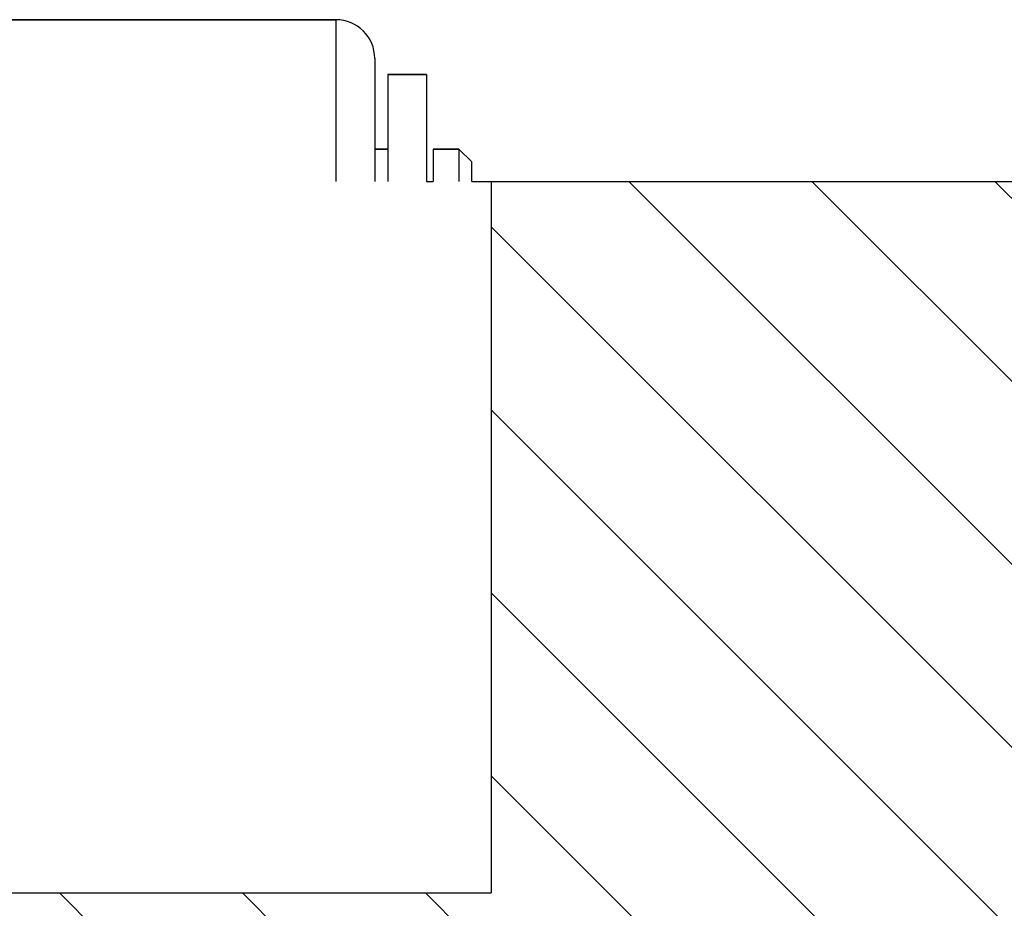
# Model space of a CAD drawing. Extents: x -1809 to 6113, y -4129 to 1471.
# Tile 5 of 197: x -76 to -61, y -2765 to -2751. Entities that reach past the tile are written whole.
import ezdxf

# ---------------------------------------------------------------- set-up
doc = ezdxf.new("R2010")
doc.units = 0
doc.linetypes.add('DASHED', pattern=[15, 7, -8])
doc.layers.get('0').update_dxf_attribs({"linetype": 'CONTINUOUS'})
doc.layers.add('1', color=7, linetype='CONTINUOUS')

# ---------------------------------------------------------------- blocks, each defined once
blk = doc.blocks.new('Z-STACK', base_point=(-660.9662464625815, -2918.356431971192))
at = {"layer": '1', "linetype": 'CONTINUOUS'}
h = blk.add_hatch(dxfattribs=at)
h.set_pattern_fill('USER', color=4, scale=2, angle=315, pattern_type=0)
h.set_pattern_definition([(315, (-1117.569989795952, -6268.135432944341), (1.4142135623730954, 1.4142135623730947), [])])
h.paths.add_polyline_path([(-28.60342386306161, -2753.542867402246), (-67.60342386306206, -2753.542867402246), (-69.20342386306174, -2753.542867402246), (-69.20342386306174, -2764.542867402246), (-81.60342386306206, -2764.542867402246), (-81.60342386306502, -2759.342867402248), (-81.60342386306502, -2759.242867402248), (-81.60342386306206, -2753.542867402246), (-84.74342386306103, -2753.542867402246), (-85.74342386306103, -2754.542867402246), (-85.74342386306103, -2765.142867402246), (-67.60342386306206, -2765.142867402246), (-67.60342386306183, -2765.542867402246), (-28.60342386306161, -2765.542867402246)])
at = {"color": 7, "linetype": 'CONTINUOUS'}
for p, q in [((-79.40342386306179, -2751.042867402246), (-71.60342386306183, -2751.042867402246)), ((-71.60342386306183, -2751.042867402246), (-79.40342386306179, -2751.042867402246)), ((-71.60342386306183, -2751.042867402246), (-71.60342386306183, -2753.542867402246)), ((-71.60342386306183, -2751.042867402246), (-71.60342386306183, -2753.542867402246)), ((-71.00342386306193, -2751.642867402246), (-71.00342386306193, -2753.542867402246)), ((-71.00342386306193, -2751.642867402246), (-71.00342386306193, -2753.542867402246)), ((-70.80342386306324, -2751.892867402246), (-70.80342386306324, -2753.042867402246)), ((-70.20342386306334, -2751.892867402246), (-70.80342386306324, -2751.892867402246)), ((-70.80342386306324, -2751.892867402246), (-70.20342386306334, -2751.892867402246)), ((-70.80342386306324, -2751.892867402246), (-70.80342386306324, -2753.042867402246)), ((-70.20342386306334, -2751.892867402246), (-70.20342386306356, -2753.542867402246)), ((-70.20342386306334, -2751.892867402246), (-70.20342386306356, -2753.542867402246)), ((-71.00342386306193, -2753.042867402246), (-70.80342386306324, -2753.042867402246)), ((-70.80342386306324, -2753.042867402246), (-71.00342386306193, -2753.042867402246)), ((-70.80342386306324, -2753.042867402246), (-70.80342386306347, -2753.542867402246)), ((-70.80342386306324, -2753.042867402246), (-70.80342386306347, -2753.542867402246)), ((-70.10342386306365, -2753.042867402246), (-70.10342386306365, -2753.542867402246)), ((-70.10342386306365, -2753.042867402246), (-69.70342386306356, -2753.042867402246)), ((-69.70342386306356, -2753.042867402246), (-70.10342386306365, -2753.042867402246)), ((-70.10342386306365, -2753.042867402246), (-70.10342386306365, -2753.542867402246)), ((-69.70342386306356, -2753.042867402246), (-69.70342386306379, -2753.542867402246)), ((-69.50342386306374, -2753.242867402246), (-69.70342386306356, -2753.042867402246)), ((-69.70342386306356, -2753.042867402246), (-69.50342386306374, -2753.242867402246)), ((-69.70342386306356, -2753.042867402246), (-69.70342386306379, -2753.542867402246)), ((-69.50342386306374, -2753.542867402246), (-69.50342386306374, -2753.242867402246)), ((-69.50342386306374, -2753.542867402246), (-69.50342386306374, -2753.242867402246))]:
    blk.add_line(p, q, dxfattribs=at)
at = {"color": 7, "linetype": 'DASHED'}
blk.add_line((-70.80342386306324, -2753.042867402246), (-70.80342386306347, -2753.542867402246), dxfattribs=at)
blk.add_line((-70.80342386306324, -2753.042867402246), (-70.80342386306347, -2753.542867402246), dxfattribs=at)
at = {"color": 4, "linetype": 'CONTINUOUS'}
for p, q in [((-70.20342386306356, -2753.542867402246), (-70.10342386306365, -2753.542867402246)), ((-69.50342386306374, -2753.542867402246), (-69.20342386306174, -2753.542867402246)), ((-69.20342386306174, -2753.542867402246), (-67.60342386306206, -2753.542867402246)), ((-69.20342386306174, -2753.542867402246), (-69.20342386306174, -2764.542867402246)), ((-81.60342386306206, -2764.542867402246), (-69.20342386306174, -2764.542867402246))]:
    blk.add_line(p, q, dxfattribs=at)
at = {"color": 7, "linetype": 'CONTINUOUS'}
blk.add_arc((-71.60342386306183, -2751.642867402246), 0.59999999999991, 0, 90, dxfattribs=at)
blk.add_arc((-71.60342386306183, -2751.642867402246), 0.59999999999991, 0, 90, dxfattribs=at)
at = {"layer": '1', "color": 4, "linetype": 'CONTINUOUS'}
blk.add_line((-67.60342386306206, -2753.542867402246), (-28.60342386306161, -2753.542867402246), dxfattribs=at)

msp = doc.modelspace()

# ---------------------------------------------------------------- block references
at = {"layer": '1'}
msp.add_blockref('Z-STACK', (-660.9662464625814, -2918.3564319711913), dxfattribs=at)

doc.saveas('drawing.dxf')
